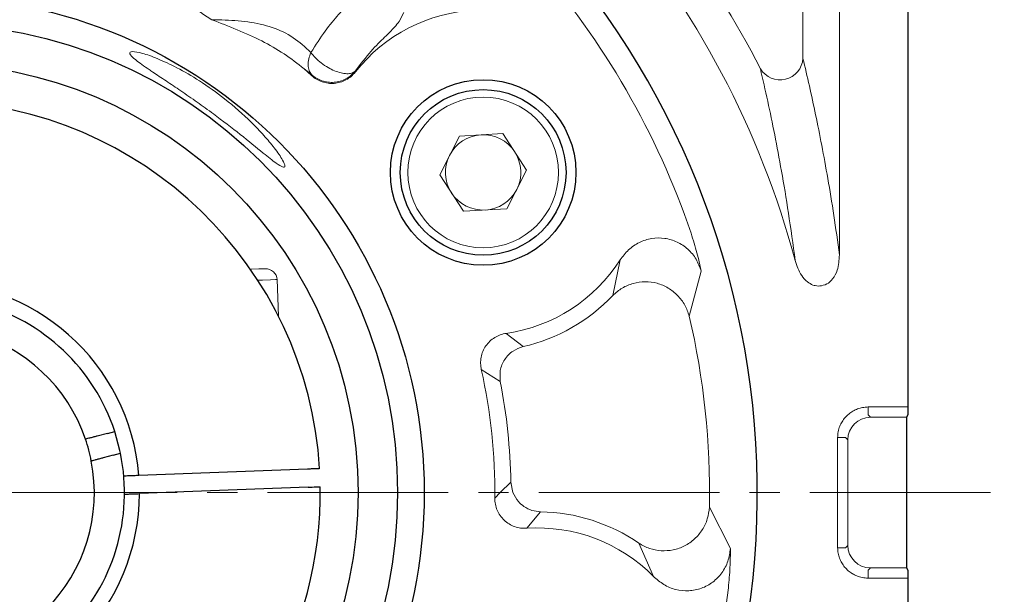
# Model space of a CAD drawing. Header units: millimetres. Extents: x 8988 to 9844, y -574 to 31.
# Tile 6 of 14: x 9132 to 9197, y -183 to -144. Entities that reach past the tile are written whole.
import ezdxf

# ---------------------------------------------------------------- set-up
doc = ezdxf.new("R2010")
doc.units = ezdxf.units.MM
doc.header["$PDSIZE"] = -5
doc.linetypes.add('点画线', pattern=[18, 12, -2, 2, -2])
doc.layers.get('0').update_dxf_attribs({"lineweight": 18})
doc.layers.get('Defpoints').update_dxf_attribs({"lineweight": 18})
for name, color, linetype, lineweight in [('7中心线层', 7, '点画线', 18), ('尺寸线层', 3, 'Continuous', 18), ('粗实线', 7, 'Continuous', 40)]:
    doc.layers.add(name, color=color, linetype=linetype, lineweight=lineweight)
doc.styles.add('工程字', font='txt')
doc.dimstyles.new('DIMSTYLE_17', dxfattribs={"dimtxt": 8, "dimasz": 12, "dimexe": 0.18, "dimexo": 1, "dimgap": 1, "dimtad": 1, "dimtih": 1, "dimtoh": 1, "dimdec": 3, "dimdsep": 46, "dimtxsty": 'Standard', "dimblk": '_CAXARROW', "dimcen": 0.09, "dimdle": 24, "dimadec": 0, "dimazin": 0, "dimtfac": 0.7, "dimtdec": 3, "dimtofl": 0, "dimtmove": 0, "dimatfit": 3, "dimfxl": 1, "dimtolj": 1, "dimarcsym": 0})
doc.dimstyles.new('ISO-25', dxfattribs={"dimtxt": 8, "dimasz": 4, "dimexe": 1.25, "dimexo": 1, "dimgap": 1.3, "dimtad": 1, "dimtxsty": '工程字', "dimcen": 2, "dimdle": 8, "dimadec": 0, "dimazin": 0, "dimtfac": 1, "dimtmove": 0, "dimatfit": 3, "dimfxl": 1, "dimarcsym": 0})

# ---------------------------------------------------------------- blocks, each defined once
blk = doc.blocks.new('*D117')
at = {"layer": 'Defpoints', "color": 0, "lineweight": 30}
for p in [(9175.183641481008, -110.7958357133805), (9229.959204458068, -110.7958357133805), (9175.183641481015, -240.7958357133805)]:
    blk.add_point(p, dxfattribs=at)
at = {"layer": '尺寸线层', "color": 0, "lineweight": -2}
for p, q in [((9176.183641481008, -110.7958357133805), (9231.209204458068, -110.7958357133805)), ((9229.959204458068, -236.7958357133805), (9229.959204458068, -114.7958357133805)), ((9176.183641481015, -240.7958357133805), (9231.209204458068, -240.7958357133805))]:
    blk.add_line(p, q, dxfattribs=at)
at = {"layer": '尺寸线层', "color": 0, "lineweight": 30}
for points in [[(9230.625871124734, -114.7958357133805), (9229.292537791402, -114.7958357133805), (9229.959204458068, -110.7958357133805)], [(9229.292537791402, -236.7958357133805), (9230.625871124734, -236.7958357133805), (9229.959204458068, -240.7958357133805)]]:
    blk.add_solid(points, dxfattribs=at)
at = {"layer": '尺寸线层', "color": 0, "insert": (9224.659204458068, -175.7958357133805), "char_height": 8, "attachment_point": 5, "rotation": 90, "style": '工程字'}
blk.add_mtext('130', dxfattribs=at)
blk = doc.blocks.new('*D118')
at = {"layer": 'Defpoints', "color": 0, "lineweight": 30}
for p in [(9158.967902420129, -111.3410005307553), (9092.580427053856, -240.2506708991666)]:
    blk.add_point(p, dxfattribs=at)
at = {"layer": '尺寸线层', "color": 0, "lineweight": -2}
blk.add_line((9110.012562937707, -206.4013510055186), (9094.41180568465, -236.6945420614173), dxfattribs=at)
at = {"layer": '尺寸线层', "color": 0, "lineweight": 30}
blk.add_solid([(9093.819117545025, -236.3893122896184), (9095.004493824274, -236.9997718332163), (9092.580427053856, -240.2506708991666)], dxfattribs=at)
at = {"layer": '尺寸线层', "color": 0, "insert": (9099.712685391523, -214.8254372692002), "char_height": 8, "attachment_point": 5, "rotation": 62.751885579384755, "style": '工程字'}
blk.add_mtext('∅145', dxfattribs=at)
blk = doc.blocks.new('_CAXARROW')
blk.add_hatch(color=0).paths.add_polyline_path([(0, 0), (-1, 0.125), (-1, -0.125)], flags=0)
blk = doc.blocks.new('*D119')
at = {"layer": 'Defpoints', "color": 0, "lineweight": 30}
for p in [(9073.5661338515, -111.9164845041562), (9177.982195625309, -239.6751869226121)]:
    blk.add_point(p, dxfattribs=at)
at = {"layer": '尺寸线层', "color": 0, "lineweight": -2}
for p, q in [((9125.684164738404, -175.7958357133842), (9125.864164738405, -175.7958357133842)), ((9125.774164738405, -175.8858357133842), (9125.774164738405, -175.7058357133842)), ((9189.679648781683, -253.9876539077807), (9181.779143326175, -244.3209579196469)), ((9209.763447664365, -253.9876539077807), (9189.679648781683, -253.9876539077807))]:
    blk.add_line(p, q, dxfattribs=at)
at = {"layer": '尺寸线层', "color": 0, "lineweight": -2, "xscale": 6, "yscale": 6, "zscale": 6, "rotation": 129.2588264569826}
blk.add_blockref('_CAXARROW', (9177.982195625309, -239.6751869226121), dxfattribs=at)
at = {"layer": '尺寸线层', "color": 0, "lineweight": 15, "insert": (9200.221548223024, -249.4876539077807), "char_height": 7, "attachment_point": 5, "style": '工程字'}
blk.add_mtext('\\A1;∅165', dxfattribs=at)
blk = doc.blocks.new('_FILLED')
at = {"linetype": 'ByBlock'}
blk.add_hatch(color=0, dxfattribs=at).paths.add_polyline_path([(0, 0), (-1, 0.1333333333), (-1, -0.1333333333)], flags=0)
blk = doc.blocks.new('*D121')
at = {"layer": 'Defpoints', "color": 0, "lineweight": 30}
for p in [(9191.139597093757, -111.8026720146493), (9165.683752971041, -137.2585161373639), (9212.472744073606, -152.9327196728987), (9055.893937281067, -175.7958357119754), (9199.071168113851, -175.7958357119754)]:
    blk.add_point(p, dxfattribs=at)
at = {"layer": '尺寸线层', "color": 0, "lineweight": -2}
blk.add_line((9200.071168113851, -175.7958357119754), (9216.73273040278, -175.7958357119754), dxfattribs=at)
blk.add_arc((9127.146433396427, -175.7958357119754), 88.33629700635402, 2.594660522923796, 42.40533947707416, dxfattribs=at)
at = {"layer": '尺寸线层', "color": 0, "lineweight": 30}
for points in [[(9192.855249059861, -115.7637701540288), (9191.891335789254, -116.6849916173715), (9189.60962803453, -113.3326410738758)], [(9214.725671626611, -171.8119548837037), (9216.058663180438, -171.7817672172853), (9215.48273040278, -175.7958357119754)]]:
    blk.add_solid(points, dxfattribs=at)
at = {"layer": '尺寸线层', "color": 0, "insert": (9213.655091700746, -139.9627761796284), "char_height": 8, "attachment_point": 5, "rotation": 292.49999999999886, "style": '工程字'}
blk.add_mtext('45%%d', dxfattribs=at)
blk = doc.blocks.new('*D122')
at = {"layer": 'Defpoints', "color": 0, "lineweight": 30}
for p in [(9055.893937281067, -175.7958357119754), (9199.071168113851, -175.7958357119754), (9165.68375297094, -214.3331552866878), (9203.372266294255, -219.8048408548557), (9191.139597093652, -239.788999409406)]:
    blk.add_point(p, dxfattribs=at)
at = {"layer": '尺寸线层', "color": 0, "lineweight": -2}
blk.add_line((9200.071168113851, -175.7958357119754), (9216.414443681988, -175.7958357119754), dxfattribs=at)
blk.add_arc((9127.146433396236, -175.7958357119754), 88.01801028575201, 317.6040448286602, 357.3959551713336, dxfattribs=at)
at = {"layer": '尺寸线层', "color": 0, "lineweight": 30}
for points in [[(9215.74004773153, -179.8099513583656), (9214.407058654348, -179.7796545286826), (9215.164443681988, -175.7958357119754)], [(9191.665998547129, -234.6814302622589), (9192.62998725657, -235.6025727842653), (9189.384565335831, -238.0339676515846)]]:
    blk.add_solid(points, dxfattribs=at)
at = {"layer": '尺寸线层', "color": 0, "insert": (9203.567910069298, -207.4506478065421), "char_height": 8, "attachment_point": 5, "rotation": 67.49999999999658, "style": '工程字'}
blk.add_mtext('45%%d', dxfattribs=at)

msp = doc.modelspace()

# ---------------------------------------------------------------- linework, layer by layer
at = {"color": 7, "linetype": 'Continuous', "lineweight": 15}
for p, q in [((9186.230755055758, -129.2152100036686), (9186.230755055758, -160.014554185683)), ((9183.80923068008, -146.9824009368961), (9183.80923068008, -134.8916508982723)), ((9157.30517787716, -143.9212889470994), (9156.99550939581, -144.5294202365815)), ((9151.145997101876, -146.5825767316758), (9150.72248933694, -146.1752683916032)), ((9151.18492824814, -148.0518312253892), (9150.696695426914, -147.6665393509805)), ((9151.188077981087, -148.1096924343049), (9150.696727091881, -147.6665020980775)), ((9151.18492824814, -148.0518312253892), (9151.188077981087, -148.1096924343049)), ((9154.092195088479, -147.8199542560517), (9154.101169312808, -147.8739709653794)), ((9159.697875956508, -154.7048495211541), (9161.001353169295, -152.129139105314)), ((9161.001353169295, -152.129139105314), (9163.883722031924, -151.9701288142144)), ((9163.883722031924, -151.9701288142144), (9165.46261181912, -154.3868214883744)), ((9161.27676760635, -157.1215421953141), (9159.697875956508, -154.7048495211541)), ((9165.46261181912, -154.3868214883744), (9164.15913646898, -156.9625319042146)), ((9164.15913646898, -156.9625319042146), (9161.27676760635, -157.1215421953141)), ((9171.672380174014, -160.3545875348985), (9171.190405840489, -162.7050370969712)), ((9176.26296227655, -164.0804068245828), (9177.061213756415, -161.1090407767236)), ((9148.991849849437, -164.0937359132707), (9148.898890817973, -161.65481815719)), ((9164.11871334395, -165.2248607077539), (9165.230958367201, -166.1078960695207)), ((9162.45802735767, -167.6298112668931), (9163.720304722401, -168.4295789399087)), ((9188.129278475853, -170.6385419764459), (9188.129278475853, -170.1130972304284)), ((9188.129278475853, -170.1130972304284), (9190.774163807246, -170.1130972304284)), ((9188.129278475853, -170.6385419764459), (9188.286575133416, -170.7958386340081)), ((9190.682514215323, -170.7958386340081), (9188.286575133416, -170.7958386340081)), ((9186.105890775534, -179.4551865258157), (9186.105890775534, -172.1364812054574)), ((9186.105890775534, -172.1364812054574), (9186.631335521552, -172.1364886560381)), ((9186.788628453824, -172.2937853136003), (9186.631335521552, -172.1364886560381)), ((9186.788628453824, -172.2937853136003), (9186.788628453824, -179.2978898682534)), ((9163.716452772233, -175.7958338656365), (9164.4226225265, -175.1116694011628)), ((9164.561739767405, -175.7958338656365), (9164.4226225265, -175.1116694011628)), ((9163.716452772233, -175.7958338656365), (9163.3542092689, -176.1564047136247)), ((9166.382970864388, -177.0685420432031), (9165.478623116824, -178.1635240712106)), ((9178.994028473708, -179.4985116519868), (9177.595435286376, -176.7580390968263)), ((9172.919681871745, -179.1579977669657), (9173.879808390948, -181.3568801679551)), ((9186.631335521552, -179.4551865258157), (9186.105890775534, -179.4551865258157)), ((9186.631335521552, -179.4551865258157), (9186.788628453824, -179.2978898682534)), ((9188.286575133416, -180.7958365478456), (9188.129278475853, -180.9531332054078)), ((9188.129278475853, -181.4785779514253), (9188.129278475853, -180.9531332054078)), ((9190.682514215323, -180.7958365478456), (9188.286575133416, -180.7958365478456)), ((9190.774163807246, -181.4785779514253), (9188.129278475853, -181.4785779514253))]:
    msp.add_line(p, q, dxfattribs=at)
at = {"color": 7, "linetype": 'Continuous', "lineweight": 15, "flags": 128}
for points in [[(9147.133950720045, -160.9715477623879), (9147.194326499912, -160.9692455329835), (9147.700293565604, -160.9499634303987), (9148.014391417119, -160.9379903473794), (9148.120869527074, -160.9339297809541), (9148.120869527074, -160.9339297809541)], [(9148.898890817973, -161.65481815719), (9148.78970814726, -161.6589830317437), (9148.466932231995, -161.6712839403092), (9147.944668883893, -161.6911918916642), (9147.62373884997, -161.7034257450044)]]:
    msp.add_lwpolyline(points, dxfattribs=at)
at = {"color": 7, "linetype": 'Continuous', "lineweight": 15}
msp.add_circle((9162.580244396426, -154.5458357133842), 4.99999999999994, dxfattribs=at)
for centre, radius, start, end in [((9125.774164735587, -175.7958357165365), 59.54341141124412, 14.98402489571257, 40.77289729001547), ((9125.774164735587, -175.7958357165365), 61.96493285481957, 27.0035960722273, 36.90813029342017), ((9125.774164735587, -175.7958357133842), 53.45633123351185, 18.78553566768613, 41.21446433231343), ((9162.580244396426, -154.5458357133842), 10.78927846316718, 92.5735697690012, 141.802109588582), ((9182.289418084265, -146.8761173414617), 1.523524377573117, 211.0039577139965, 355.9997019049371), ((9162.580244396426, -154.5458357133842), 2.500000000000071, 93.15761964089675, 153.1576196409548), ((9162.580244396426, -154.5458357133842), 2.499999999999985, 33.15761964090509, 93.15761964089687), ((9162.580244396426, -154.5458357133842), 2.500000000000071, 153.1576196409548, 213.1576196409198), ((9162.580244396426, -154.5458357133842), 2.500000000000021, 333.1576196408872, 33.15761964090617), ((9162.580244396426, -154.5458357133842), 2.500000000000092, 213.1576196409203, 273.1576196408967), ((9162.580244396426, -154.5458357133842), 2.500000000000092, 273.1576196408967, 333.1576196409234), ((9162.580244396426, -154.5458357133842), 10.78927846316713, 278.1978904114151, 327.4264302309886), ((9148.14943503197, -161.6833861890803), 0.7500000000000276, 2.182759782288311, 92.18275978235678), ((9162.580244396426, -154.5458357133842), 11.86201784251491, 282.9124804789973, 316.5404088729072), ((9125.774164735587, -175.7958357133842), 51.83020459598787, 358.9362663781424, 13.06373362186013), ((9125.774164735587, -175.7958357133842), 37.58177344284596, 359.4502785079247, 12.54972149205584), ((9125.774164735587, -175.7958357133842), 38.65451282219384, 1.014157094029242, 10.98584290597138), ((9166.194066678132, -188.9290579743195), 11.86201784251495, 55.4595911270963, 89.08751952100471), ((9166.194066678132, -188.9290579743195), 10.78927846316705, 44.57356976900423, 93.8021095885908), ((9125.774164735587, -175.7958357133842), 53.45633123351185, 330.7855356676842, 353.2144643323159)]:
    msp.add_arc(centre, radius, start, end, dxfattribs=at)
for centre, major_axis, start_param, end_param in [((9188.290688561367, -172.2978942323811), (1.063569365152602, -1.063569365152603), 2.357564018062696, 3.925622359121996), ((9188.290688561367, -179.2937771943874), (1.063569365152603, 1.063569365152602), 2.357564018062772, 3.925621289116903)]:
    msp.add_ellipse(centre, major_axis=major_axis, ratio=0.9972646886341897, start_param=start_param, end_param=end_param, dxfattribs=at)
for points, knots in [([(9144.56901850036, -144.4070220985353), (9143.699348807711, -143.8568501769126), (9143.154857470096, -143.4591039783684), (9142.34408337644, -142.9041493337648), (9141.570019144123, -142.3993625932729), (9140.834213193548, -141.9438110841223), (9139.59635963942, -141.2193548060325), (9138.001954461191, -140.3631974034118), (9136.592139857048, -139.8489293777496), (9135.988842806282, -139.6288604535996)], [0, 0, 0, 0, 0.1125478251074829, 0.2188916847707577, 0.3189796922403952, 0.4127587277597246, 0.5001761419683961, 0.7861121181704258, 1, 1, 1, 1]), ([(9151.145997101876, -146.5825767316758), (9151.462727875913, -146.0907448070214), (9152.093606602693, -145.1110916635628), (9153.012039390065, -144.0169794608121), (9153.744242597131, -143.218791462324), (9153.936456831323, -142.9327306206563), (9154.03286797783, -142.7892477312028)], [0, 0, 0, 0, 0.2511760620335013, 0.5003038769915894, 0.7493615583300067, 1, 1, 1, 1]), ([(9144.56901850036, -144.4070220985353), (9145.15816755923, -144.420176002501), (9146.3339956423, -144.4464286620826), (9148.014193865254, -144.7135656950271), (9149.543124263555, -145.237794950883), (9150.328549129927, -145.8621266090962), (9150.72248933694, -146.1752683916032)], [0, 0, 0, 0, 0.250963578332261, 0.5008749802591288, 0.7496572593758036, 1, 1, 1, 1]), ([(9150.696695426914, -147.6665393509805), (9150.260238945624, -147.3253860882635), (9149.378419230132, -146.6361176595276), (9147.358620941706, -145.4869457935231), (9145.693078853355, -144.8421734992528), (9144.56901850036, -144.4070220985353)], [0, 0, 0, 0, 0.2416237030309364, 0.4881782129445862, 1, 1, 1, 1]), ([(9156.99550939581, -144.5294202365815), (9156.912278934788, -144.6478426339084), (9156.746271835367, -144.884041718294), (9156.079685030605, -145.5263602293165), (9155.156558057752, -146.4333245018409), (9154.447441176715, -147.3571471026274), (9154.092195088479, -147.8199542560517)], [0, 0, 0, 0, 0.2507180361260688, 0.5000690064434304, 0.7495497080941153, 1, 1, 1, 1]), ([(9140.40823524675, -147.719431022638), (9140.078081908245, -147.4906107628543), (9139.416808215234, -147.0323000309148), (9139.038723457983, -146.630627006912), (9139.22368812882, -146.4830838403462), (9139.907559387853, -146.6006137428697), (9140.9569321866, -146.9664491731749), (9142.28451205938, -147.5865952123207), (9143.837755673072, -148.4912239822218), (9145.563324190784, -149.7249730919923), (9146.992574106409, -150.9894670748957), (9148.046370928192, -152.0955414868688), (9148.784072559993, -152.9799145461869), (9149.292662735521, -153.7229829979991), (9149.48165368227, -154.1805000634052), (9149.317628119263, -154.237267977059), (9148.81852435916, -153.9267961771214), (9147.90002896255, -153.1978152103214), (9146.478865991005, -152.0326887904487), (9144.941171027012, -150.8464533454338), (9143.592893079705, -149.8730171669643), (9142.524827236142, -149.1330808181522), (9141.523218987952, -148.4633200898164), (9140.830424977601, -148.0045939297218), (9140.488822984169, -147.7738625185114), (9140.408236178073, -147.719431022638), (9140.40823616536, -147.7194310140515), (9140.408236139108, -147.7194309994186), (9140.408236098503, -147.7194309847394), (9140.408236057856, -147.7194309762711), (9140.408236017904, -147.7194309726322), (9140.408235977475, -147.7194309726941), (9140.408235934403, -147.7194309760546), (9140.408235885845, -147.7194309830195), (9140.408235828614, -147.7194309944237), (9140.408235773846, -147.7194310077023), (9140.408235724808, -147.7194310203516), (9140.40823568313, -147.7194310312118), (9140.40823564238, -147.7194310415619), (9140.408235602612, -147.7194310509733), (9140.408235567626, -147.7194310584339), (9140.408235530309, -147.7194310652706), (9140.408235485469, -147.719431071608), (9140.408235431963, -147.7194310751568), (9140.408235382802, -147.7194310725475), (9140.408235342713, -147.7194310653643), (9140.40823531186, -147.7194310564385), (9140.408235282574, -147.7194310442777), (9140.408235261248, -147.7194310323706), (9140.4082352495, -147.7194310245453), (9140.40823524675, -147.719431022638)], [0, 0, 0, 0, 0.024706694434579, 0.0494857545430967, 0.0725982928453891, 0.0942973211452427, 0.115565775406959, 0.1376114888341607, 0.1619329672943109, 0.1902496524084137, 0.2240563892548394, 0.2435008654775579, 0.2629169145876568, 0.2857746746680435, 0.3039835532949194, 0.3223004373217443, 0.3384311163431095, 0.3607131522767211, 0.3914126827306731, 0.4229168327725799, 0.4412905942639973, 0.4596520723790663, 0.4771390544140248, 0.4946072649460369, 0.5000004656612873, 0.5000004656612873, 0.5000004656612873, 0.5000004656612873, 0.5000004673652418, 0.5000004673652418, 0.500000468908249, 0.500000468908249, 0.5000004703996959, 0.5000004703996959, 0.500000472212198, 0.5000004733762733, 0.5000004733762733, 0.5000004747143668, 0.5000004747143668, 0.500000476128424, 0.500000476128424, 0.500000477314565, 0.500000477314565, 0.5000004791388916, 0.5000004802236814, 0.5000004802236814, 0.5000004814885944, 0.5000004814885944, 0.5000004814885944, 0.5000004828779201, 0.5000004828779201, 0.5000004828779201, 0.5000004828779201]), ([(9151.18492824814, -148.0518312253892), (9151.127052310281, -147.9669343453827), (9151.009390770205, -147.7943393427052), (9150.95391665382, -147.4310415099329), (9150.9888482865, -147.0190951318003), (9151.09418383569, -146.7265004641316), (9151.145997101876, -146.5825767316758)], [0, 0, 0, 0, 0.2459423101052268, 0.4999996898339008, 0.7540559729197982, 1, 1, 1, 1]), ([(9151.145997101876, -146.5825767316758), (9151.241506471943, -146.701898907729), (9151.435809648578, -146.9446465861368), (9151.833499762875, -147.2933336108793), (9152.268049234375, -147.5856593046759), (9152.719683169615, -147.8120428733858), (9153.146658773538, -147.9540870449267), (9153.53860956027, -148.0044274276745), (9153.871019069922, -147.9714328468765), (9154.01739724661, -147.8711816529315), (9154.092195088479, -147.8199542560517)], [0, 0, 0, 0, 0.1228878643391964, 0.2500016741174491, 0.3838503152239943, 0.4999948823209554, 0.6281904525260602, 0.7499970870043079, 0.8722509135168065, 1, 1, 1, 1]), ([(9183.80923068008, -146.9824009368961), (9183.950663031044, -147.5814012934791), (9184.232151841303, -148.7735747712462), (9184.647615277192, -150.689797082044), (9185.057336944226, -152.7281512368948), (9185.4628930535, -154.9330104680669), (9185.857983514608, -157.3105665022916), (9186.108429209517, -159.1272343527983), (9186.230755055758, -160.014554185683)], [0, 0, 0, 0, 0.1687319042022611, 0.3358223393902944, 0.5011045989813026, 0.6684868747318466, 0.838078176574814, 1, 1, 1, 1]), ([(9183.29297995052, -160.4009040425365), (9183.145348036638, -159.3245141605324), (9182.84853055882, -157.1604066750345), (9182.393108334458, -154.4672519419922), (9181.932878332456, -152.01732319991), (9181.46477461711, -149.7596283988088), (9181.146215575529, -148.3702879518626), (9180.983557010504, -147.6608806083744)], [0, 0, 0, 0, 0.2023558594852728, 0.4068412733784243, 0.6009718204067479, 0.7962533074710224, 1, 1, 1, 1]), ([(9154.092195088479, -147.8199542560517), (9153.986752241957, -147.934304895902), (9153.802318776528, -148.1343192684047), (9153.453770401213, -148.3538172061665), (9153.092125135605, -148.5005367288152), (9152.689412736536, -148.5734241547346), (9152.280222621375, -148.5652748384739), (9151.87943645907, -148.4730885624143), (9151.50209818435, -148.3056014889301), (9151.289908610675, -148.1358268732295), (9151.18492824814, -148.0518312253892)], [0, 0, 0, 0, 0.1429166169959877, 0.2499800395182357, 0.3762958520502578, 0.4999869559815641, 0.623677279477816, 0.7499935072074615, 0.8763097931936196, 1, 1, 1, 1]), ([(9154.101169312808, -147.8739709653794), (9154.009979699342, -147.9771004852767), (9153.828005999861, -148.1829008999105), (9153.482700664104, -148.4122635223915), (9153.103223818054, -148.5721574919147), (9152.697700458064, -148.6494459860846), (9152.28506134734, -148.6383136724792), (9151.884893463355, -148.5415125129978), (9151.507294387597, -148.3706524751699), (9151.294645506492, -148.1968115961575), (9151.188077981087, -148.1096924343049)], [0, 0, 0, 0, 0.1255206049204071, 0.2504830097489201, 0.3751966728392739, 0.5000431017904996, 0.6248781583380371, 0.7495634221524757, 0.8744954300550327, 1, 1, 1, 1]), ([(9177.061213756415, -161.1090407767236), (9176.972875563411, -160.707400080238), (9176.796625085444, -159.9060551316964), (9176.52059213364, -159.0222855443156), (9176.38290917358, -158.5814685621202)], [0, 0, 0, 0, 0.5012082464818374, 1, 1, 1, 1]), ([(9171.672380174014, -160.3545875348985), (9171.846706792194, -160.1203763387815), (9172.194406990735, -159.6532343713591), (9172.929648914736, -159.1627772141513), (9173.760939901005, -158.8926298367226), (9174.636015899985, -158.8787432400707), (9175.47238306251, -159.1293558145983), (9176.19471048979, -159.6149933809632), (9176.761288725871, -160.2895111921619), (9176.960971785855, -160.8351483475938), (9177.061206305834, -161.1090407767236)], [0, 0, 0, 0, 0.1261780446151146, 0.2516662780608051, 0.3765342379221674, 0.5010393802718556, 0.6251822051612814, 0.7490604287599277, 0.8740363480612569, 1, 1, 1, 1]), ([(9185.493296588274, -161.8967869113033), (9185.59229835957, -161.8072970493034), (9185.856071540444, -161.5688667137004), (9186.169923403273, -160.9222973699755), (9186.207610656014, -160.3598855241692), (9186.230751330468, -160.014554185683)], [0, 0, 0, 0, 0.188255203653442, 0.5015735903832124, 1, 1, 1, 1]), ([(9183.293192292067, -160.4009040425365), (9183.409403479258, -160.7413759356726), (9183.58644143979, -161.2600562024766), (9184.047840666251, -161.7969651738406), (9184.343924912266, -161.9561786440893), (9184.470808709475, -162.024407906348)], [0, 0, 0, 0, 0.5219406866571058, 0.7951326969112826, 1, 1, 1, 1]), ([(9171.190405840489, -162.7050370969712), (9171.389269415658, -162.5318004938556), (9171.787984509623, -162.1844666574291), (9172.536778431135, -161.886178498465), (9173.331463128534, -161.7691195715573), (9174.135882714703, -161.8673225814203), (9174.880520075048, -162.1874296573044), (9175.509498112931, -162.6885746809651), (9176.007812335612, -163.325690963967), (9176.177930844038, -163.8288897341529), (9176.26296227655, -164.0804068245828)], [0, 0, 0, 0, 0.1242652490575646, 0.2491478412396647, 0.3743380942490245, 0.49975741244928, 0.6251185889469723, 0.7501910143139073, 0.8751363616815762, 1, 1, 1, 1]), ([(9185.493296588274, -161.8967869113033), (9185.346639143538, -161.9656075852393), (9185.070140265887, -162.0953578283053), (9184.704968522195, -162.0869060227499), (9184.51944851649, -162.0373900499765), (9184.470808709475, -162.024407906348)], [0, 0, 0, 0, 0.4545579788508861, 0.8569955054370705, 1, 1, 1, 1]), ([(9162.45802735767, -167.6298112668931), (9162.436018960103, -167.4942282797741), (9162.392042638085, -167.2233116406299), (9162.43320117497, -166.8111050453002), (9162.548866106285, -166.4164728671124), (9162.744326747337, -166.053714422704), (9163.01439583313, -165.741731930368), (9163.343439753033, -165.493039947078), (9163.714912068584, -165.3075816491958), (9163.98419193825, -165.2524181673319), (9164.11871334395, -165.2248607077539)], [0, 0, 0, 0, 0.1252749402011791, 0.2503195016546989, 0.3750575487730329, 0.4994608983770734, 0.6240862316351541, 0.7493126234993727, 0.8747666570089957, 1, 1, 1, 1]), ([(9163.720304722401, -168.4295863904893), (9163.70130692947, -168.1840720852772), (9163.661832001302, -167.6739254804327), (9163.972128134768, -166.9411204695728), (9164.516402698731, -166.360563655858), (9164.998799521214, -166.1899876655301), (9165.230958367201, -166.1078960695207)], [0, 0, 0, 0, 0.2406322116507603, 0.5000022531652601, 0.7593705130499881, 1, 1, 1, 1]), ([(9188.129278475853, -170.1130972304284), (9188.006491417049, -170.1211426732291), (9187.769761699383, -170.1366540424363), (9187.431791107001, -170.2357739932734), (9187.123112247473, -170.3812828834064), (9186.843570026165, -170.5760172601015), (9186.60018334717, -170.8136796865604), (9186.399304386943, -171.0881419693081), (9186.241900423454, -171.4020486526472), (9186.131963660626, -171.7543825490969), (9186.114680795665, -172.0076632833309), (9186.105890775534, -172.1364812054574)], [0, 0, 0, 0, 0.1163950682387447, 0.2244061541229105, 0.3316717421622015, 0.4389309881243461, 0.545929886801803, 0.6529210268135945, 0.7599153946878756, 0.8778935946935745, 1, 1, 1, 1]), ([(9166.382970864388, -177.0685420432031), (9166.191819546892, -177.0481373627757), (9165.800916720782, -177.0064099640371), (9165.300392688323, -176.7463163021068), (9164.847681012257, -176.3537868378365), (9164.667395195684, -176.0019977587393), (9164.561739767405, -175.7958338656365)], [0, 0, 0, 0, 0.2445384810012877, 0.5000791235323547, 0.7070243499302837, 1, 1, 1, 1]), ([(9165.478623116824, -178.1635240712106), (9165.340963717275, -178.1647677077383), (9165.066258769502, -178.1672494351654), (9164.664757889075, -178.0640952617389), (9164.29201370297, -177.8890850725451), (9163.963224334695, -177.6394436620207), (9163.69539040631, -177.3253405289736), (9163.499560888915, -176.9631846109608), (9163.373877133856, -176.5682437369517), (9163.36077518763, -176.2938930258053), (9163.3542092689, -176.1564047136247)], [0, 0, 0, 0, 0.1255215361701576, 0.2504833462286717, 0.3751965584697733, 0.500042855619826, 0.6248779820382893, 0.7495638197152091, 0.8744962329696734, 1, 1, 1, 1]), ([(9177.595435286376, -176.7580390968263), (9177.564797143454, -177.0221474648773), (9177.503572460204, -177.5499193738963), (9177.149561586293, -178.2773751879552), (9176.637050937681, -178.8986370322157), (9175.972331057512, -179.3658959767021), (9175.20501267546, -179.6306909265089), (9174.403706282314, -179.6817226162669), (9173.61106810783, -179.5437141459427), (9173.150029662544, -179.2865061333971), (9172.919681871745, -179.1579977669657)], [0, 0, 0, 0, 0.1249979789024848, 0.2497854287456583, 0.3748040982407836, 0.500671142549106, 0.6264796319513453, 0.7513316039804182, 0.8757582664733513, 1, 1, 1, 1]), ([(9173.879808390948, -181.3568801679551), (9174.099580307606, -181.5496727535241), (9174.537176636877, -181.933549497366), (9175.357486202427, -182.2620336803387), (9176.22559341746, -182.3502853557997), (9177.083780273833, -182.1858545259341), (9177.848918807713, -181.7648713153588), (9178.456788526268, -181.1415371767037), (9178.871010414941, -180.3625265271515), (9178.95288672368, -179.7874176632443), (9178.994017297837, -179.4985116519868)], [0, 0, 0, 0, 0.1263869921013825, 0.2516540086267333, 0.376439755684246, 0.5007217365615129, 0.6246385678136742, 0.7490621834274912, 0.8739413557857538, 1, 1, 1, 1]), ([(9178.856054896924, -182.1118773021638), (9178.899077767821, -181.6520672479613), (9178.985331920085, -180.730219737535), (9178.991124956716, -179.9097418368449), (9178.994028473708, -179.4985116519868)], [0, 0, 0, 0, 0.498791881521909, 1, 1, 1, 1]), ([(9186.105890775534, -179.4551865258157), (9186.113938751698, -179.5779744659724), (9186.12945487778, -179.8147039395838), (9186.228559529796, -180.1526810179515), (9186.374082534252, -180.4613543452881), (9186.568812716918, -180.7408975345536), (9186.806474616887, -180.9842830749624), (9187.080936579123, -181.1851595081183), (9187.394840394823, -181.3425704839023), (9187.747178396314, -181.4524993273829), (9188.000459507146, -181.4697859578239), (9188.129278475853, -181.4785779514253)], [0, 0, 0, 0, 0.1163961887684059, 0.2244064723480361, 0.3316729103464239, 0.4389319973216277, 0.5459290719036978, 0.6529200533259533, 0.7599147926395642, 0.8778924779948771, 1, 1, 1, 1])]:
    msp.add_open_spline(points, degree=3, knots=knots, dxfattribs=at)
at = {"layer": '7中心线层'}
msp.add_line((9196.2674226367, -175.7958357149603), (9045.827473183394, -175.7958357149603), dxfattribs=at)
at = {"layer": '粗实线', "linetype": 'Continuous', "lineweight": 30}
for p, q in [((9190.774163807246, -126.3863624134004), (9190.774163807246, -170.1130972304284)), ((9190.774163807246, -170.1130972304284), (9190.76110666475, -170.6385419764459)), ((9190.76110666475, -170.6385419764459), (9190.682514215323, -170.7958386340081)), ((9190.682514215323, -170.7958386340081), (9190.682514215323, -180.7958365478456)), ((9137.640066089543, -171.865138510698), (9136.962272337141, -172.0453382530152)), ((9137.640066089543, -171.865138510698), (9138.124119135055, -171.736452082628)), ((9138.02546599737, -173.3147830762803), (9138.509519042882, -173.1860891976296)), ((9138.02546599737, -173.3147830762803), (9137.347671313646, -173.4949828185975)), ((9150.925888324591, -174.2367477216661), (9139.72830084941, -174.6635393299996)), ((9150.971593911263, -175.4358739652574), (9139.77400550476, -175.8626730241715)), ((9190.682514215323, -180.7958365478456), (9190.76110666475, -180.9531332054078)), ((9190.76110666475, -180.9531332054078), (9190.774163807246, -181.4785779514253)), ((9190.774163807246, -181.4785779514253), (9190.774163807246, -225.2053127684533))]:
    msp.add_line(p, q, dxfattribs=at)
at = {"layer": '粗实线', "linetype": 'Continuous', "lineweight": 30, "flags": 128}
msp.add_lwpolyline([(9138.509519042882, -173.1860891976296), (9138.469725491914, -172.9989157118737), (9138.124119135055, -171.736452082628)], dxfattribs=at)
at = {"layer": '粗实线', "linetype": 'Continuous', "lineweight": 30}
for centre, radius in [((9125.774164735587, -175.7958357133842), 32.89217911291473), ((9125.774164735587, -175.7958357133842), 31.12830424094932), ((9125.774164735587, -175.7958357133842), 28.5), ((9162.580244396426, -154.5458357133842), 6.157840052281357), ((9162.580244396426, -154.5458357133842), 5.500000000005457)]:
    msp.add_circle(centre, radius, dxfattribs=at)
for centre, radius, start, end in [((9125.774164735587, -175.7958357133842), 55, 246.1041707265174, 230.5183506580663), ((9125.774164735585, -175.7958357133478), 25.99999999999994, 3.505087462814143, 173.4705151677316), ((9125.774164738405, -175.7958357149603), 13.99999999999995, 4.639045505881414, 179.7264740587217), ((9125.774164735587, -175.7958357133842), 12.99999999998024, 18.19551235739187, 131.5807879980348), ((9125.774164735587, -175.7958357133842), 10.99999999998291, 18.79771370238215, 130.9785866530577), ((9125.774164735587, -175.7958357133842), 10.9999999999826, 10.97858665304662, 18.79771370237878), ((9125.774164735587, -175.7958357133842), 12.99999999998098, 258.1955123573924, 11.58078799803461), ((9125.774164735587, -175.7958357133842), 10.99999999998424, 258.7977137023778, 10.9785866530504), ((9125.774164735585, -175.7958357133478), 25.99999999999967, 236.8950043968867, 0.8604321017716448), ((9125.774164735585, -175.7958357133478), 14.00000000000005, 184.6390455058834, 359.7264740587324)]:
    msp.add_arc(centre, radius, start, end, dxfattribs=at)
for points, knots in [([(9136.962272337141, -172.0453382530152), (9136.932780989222, -172.0531763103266), (9136.816412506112, -172.0841041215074), (9136.617114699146, -172.1371008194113), (9136.401061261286, -172.1945404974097), (9136.249226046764, -172.2349031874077), (9136.192026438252, -172.2501072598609), (9136.188328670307, -172.2510963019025), (9136.18744781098, -172.2513319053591)], [0, 0, 0, 0, 0.0730746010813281, 0.2883415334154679, 0.503570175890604, 0.7184878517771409, 0.932939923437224, 1, 1, 1, 1]), ([(9137.347671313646, -173.4949828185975), (9137.318179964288, -173.5028208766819), (9137.201811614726, -173.5337486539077), (9137.002514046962, -173.5867452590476), (9136.786460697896, -173.6441857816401), (9136.634625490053, -173.684545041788), (9136.577425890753, -173.6997589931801), (9136.573728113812, -173.700736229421), (9136.572847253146, -173.7009690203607)], [0, 0, 0, 0, 0.0730746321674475, 0.2883413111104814, 0.5035700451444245, 0.7184878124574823, 0.9329399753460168, 1, 1, 1, 1]), ([(9151.725529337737, -174.206267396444), (9151.716692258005, -174.2066062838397), (9151.699018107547, -174.2072840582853), (9151.561213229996, -174.2125274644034), (9151.358382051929, -174.2202673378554), (9151.133534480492, -174.2288333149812), (9150.984907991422, -174.2344981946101), (9150.925888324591, -174.2367477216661)], [0, 0, 0, 0, 0.2146195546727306, 0.4292388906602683, 0.6438850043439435, 0.8585865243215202, 1, 1, 1, 1]), ([(9139.72830084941, -174.6635393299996), (9139.615768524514, -174.6678285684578), (9139.390703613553, -174.6764070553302), (9139.090758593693, -174.6878395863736), (9138.864548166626, -174.6964662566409), (9138.745002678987, -174.7010248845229), (9138.732845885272, -174.7014827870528), (9138.728036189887, -174.7016639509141)], [0, 0, 0, 0, 0.2149533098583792, 0.4299071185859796, 0.6447868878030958, 0.8594640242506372, 1, 1, 1, 1]), ([(9150.971593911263, -175.4358739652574), (9151.061511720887, -175.4324482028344), (9151.241347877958, -175.4255966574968), (9151.481019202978, -175.4164549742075), (9151.661858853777, -175.4095683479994), (9151.757608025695, -175.4059144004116), (9151.767364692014, -175.4055468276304), (9151.771233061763, -175.4054010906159)], [0, 0, 0, 0, 0.2147684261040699, 0.4295381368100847, 0.6442775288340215, 0.8589614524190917, 1, 1, 1, 1]), ([(9138.773740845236, -175.900797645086), (9138.784782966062, -175.9003774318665), (9138.806867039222, -175.8995370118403), (9138.97905786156, -175.8929646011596), (9139.232527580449, -175.8833097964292), (9139.51382877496, -175.8725895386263), (9139.699951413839, -175.8654955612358), (9139.77400550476, -175.8626730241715)], [0, 0, 0, 0, 0.2144207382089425, 0.4288382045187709, 0.6433646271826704, 0.8581026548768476, 1, 1, 1, 1])]:
    msp.add_open_spline(points, degree=3, knots=knots, dxfattribs=at)

# ---------------------------------------------------------------- dimensions: what is measured, and where the dimension line sits
at = {"layer": '尺寸线层'}
dim = msp.add_linear_dim(base=(9229.959204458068, -110.7958357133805), p1=(9175.183641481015, -240.7958357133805), p2=(9175.183641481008, -110.7958357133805), angle=90, dimstyle='ISO-25', dxfattribs=at)
dim.commit()
dim.dimension.update_dxf_attribs({"geometry": '*D117', "text_midpoint": (9224.659204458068, -175.7958357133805)})
dim = msp.add_diameter_dim_2p(p1=(9158.967902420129, -111.3410005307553), p2=(9092.580427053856, -240.2506708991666), dimstyle='ISO-25', override={"dimtxsty": '工程字'}, dxfattribs=at)
dim.commit()
dim.dimension.update_dxf_attribs({"geometry": '*D118', "text_midpoint": (9104.424556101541, -217.2520139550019), "dimtype": 163})
for base, line1, line2, picture, middle in [((9212.472744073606, -152.9327196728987), ((9165.683752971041, -137.2585161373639), (9191.139597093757, -111.8026720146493)), ((9055.893937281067, -175.7958357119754), (9199.071168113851, -175.7958357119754)), '*D121', (9213.655091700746, -139.9627761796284)), ((9203.372266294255, -219.8048408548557), ((9055.893937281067, -175.7958357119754), (9199.071168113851, -175.7958357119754)), ((9165.68375297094, -214.3331552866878), (9191.139597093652, -239.788999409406)), '*D122', (9203.567910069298, -207.4506478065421))]:
    dim = msp.add_angular_dim_2l(base=base, line1=line1, line2=line2, dimstyle='ISO-25', dxfattribs=at)
    dim.commit()
    dim.dimension.update_dxf_attribs({"geometry": picture, "text_midpoint": middle})
at = {"layer": '尺寸线层', "lineweight": 15}
dim = msp.add_diameter_dim_2p(p1=(9073.5661338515, -111.9164845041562), p2=(9177.982195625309, -239.6751869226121), dimstyle='DIMSTYLE_17', override={"dimtxt": 7, "dimasz": 6, "dimgap": 1, "dimtxsty": '工程字', "dimtol": 0, "dimldrblk": '_FILLED'}, dxfattribs=at)
dim.commit()
dim.dimension.update_dxf_attribs({"geometry": '*D119', "text_midpoint": (9200.221548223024, -253.9876539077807), "dimtype": 163})

doc.saveas('drawing.dxf')
